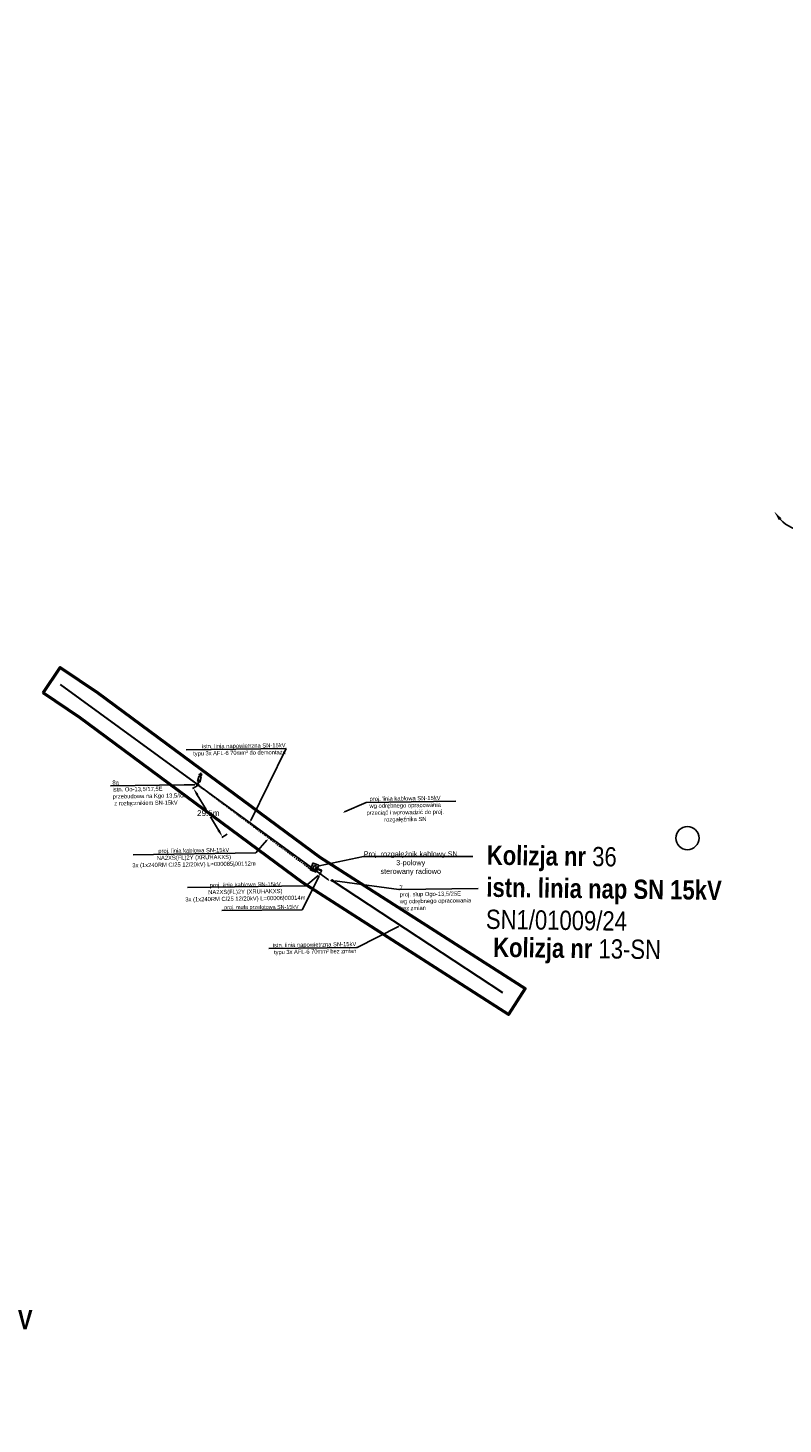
# Model space of a CAD drawing. Header units: millimetres. Extents: x 6504137 to 6515825, y 5737606 to 5784558.
# Tile 18 of 115: x 6507572 to 6507964, y 5752544 to 5753269. Entities that reach past the tile are written whole.
import ezdxf
from ezdxf import colors
from ezdxf.entities.mleader import LeaderData, LeaderLine
from ezdxf.math import Vec2, Vec3

# ---------------------------------------------------------------- set-up
doc = ezdxf.new("R2010")
doc.units = ezdxf.units.MM
doc.linetypes.add('CENTERX2', pattern=[4, 2.5, -0.5, 0.5, -0.5])
doc.linetypes.add('KRESKAKROPKA', pattern=[1, 0.5, -0.25, 0, -0.25])
for name, color, linetype in [('#Nr Działek', 6, 'Continuous'), ('- kolizja linia SN', 1, 'Continuous'), ('_-demontaż', 1, 'DEMONTAZ'), ('_Kąt załomu', 7, 'Continuous'), ('_Opisy', 7, 'Continuous')]:
    doc.layers.add(name, color=color, linetype=linetype)
for name, color, linetype, lineweight in [('-Linia kablowa SN', 1, 'KRESKAKROPKA', 30), ('_-OPISY_SN', 7, 'Continuous', 5), ('_SN', 1, 'CENTERX2', 25), ('_trasa_slupy', 1, 'Continuous', 20), ('_Zakres mapy projektowej', 4, 'Continuous', 50)]:
    doc.layers.add(name, color=color, linetype=linetype, lineweight=lineweight)
doc.layers.add('-wymiary', color=7, linetype='Continuous', lineweight=35, true_color=0x000000)
doc.layers.add('istn. linia nap.', color=7, linetype='Continuous', lineweight=0, true_color=0x000000)
doc.styles.add('Arial_Narr', font='ARIALN.TTF')
doc.styles.add('GEO-INFO', font='arial.ttf')
doc.styles.get("Standard").update_dxf_attribs({"font": 'ARIALN.TTF'})
doc.linetypes.add('DEMONTAZ', pattern='A,1,["x",Standard,S=1,R=0,X=-0.1,Y=-0.35],1', length=2)
doc.dimstyles.new('Kat załomu', dxfattribs={"dimtxt": 2.2, "dimasz": 5, "dimexe": 0.18, "dimexo": 0.0625, "dimtad": 0, "dimtih": 1, "dimtoh": 1, "dimdec": 4, "dimzin": 0, "dimdsep": 46, "dimtxsty": 'Standard', "dimcen": 0.9, "dimse1": 1, "dimse2": 1, "dimadec": 0, "dimazin": 0, "dimtfac": 1, "dimtdec": 4, "dimtofl": 0, "dimtmove": 0, "dimatfit": 3, "dimfxl": 1, "dimtolj": 1, "dimtzin": 0, "dimarcsym": 0})
doc.dimstyles.new('McRobic', dxfattribs={"dimtxt": 3, "dimasz": 4, "dimexe": 0.5, "dimexo": 0.04, "dimgap": 0.4, "dimtad": 0, "dimtih": 1, "dimtoh": 1, "dimdec": 1, "dimrnd": 0.01, "dimzin": 0, "dimdsep": 46, "dimtxsty": 'Standard', "dimcen": 0.09, "dimadec": 0, "dimazin": 0, "dimtfac": 1, "dimtdec": 1, "dimtofl": 0, "dimtmove": 0, "dimatfit": 3, "dimfxl": 1, "dimtolj": 1, "dimtzin": 0, "dimlwd": 25, "dimlwe": 25, "dimarcsym": 0})

# ---------------------------------------------------------------- blocks, each defined once
blk = doc.blocks.new('*D51')
at = {"layer": '_Kąt załomu', "color": 0, "lineweight": -2, "transparency": 16777216}
for start, end in [(317.39122, 34.19061), (224.1573, 300.96029)]:
    blk.add_arc((6507978.43, 5753029.36), 21.73, start, end, dxfattribs=at)
at = {"layer": '_Kąt załomu', "color": 0, "transparency": 16777216}
for points in [[(6507995.77, 5753041.03), (6507997.03, 5753042.12), (6507993.14, 5753045.36)], [(6507962.18, 5753013.72), (6507963.5, 5753014.74), (6507959.8, 5753018.19)]]:
    blk.add_solid(points, dxfattribs=at)
at = {"layer": 'Defpoints', "color": 0, "transparency": 16777216}
for p in [(6508199.19, 5753269.48), (6507978.43, 5753029.36), (6507980.86, 5753007.77), (6507180.93, 5752551.25)]:
    blk.add_point(p, dxfattribs=at)
at = {"layer": '_Kąt załomu', "color": 0, "transparency": 16777216, "insert": (6507992.16, 5753012.52), "char_height": 2.2, "attachment_point": 5, "rotation": 219}
blk.add_mtext('\\A1;196°', dxfattribs=at)
blk = doc.blocks.new('*D52')
at = {"layer": '_Kąt załomu', "color": 0, "lineweight": -2, "transparency": 16777216}
for start, end in [(309.15151, 17.74049), (224.14642, 292.73423)]:
    blk.add_arc((6507180.93, 5752551.25), 21.75, start, end, dxfattribs=at)
at = {"layer": '_Kąt załomu', "color": 0, "transparency": 16777216}
for points in [[(6507200.88, 5752557.53), (6507202.4, 5752558.22), (6507199.58, 5752562.43)], [(6507164.66, 5752535.59), (6507165.98, 5752536.61), (6507162.28, 5752540.07)]]:
    blk.add_solid(points, dxfattribs=at)
at = {"layer": 'Defpoints', "color": 0, "transparency": 16777216}
for p in [(6507978.43, 5753029.36), (6507180.93, 5752551.25), (6507199.94, 5752540.69), (6506461.25, 5752119.79)]:
    blk.add_point(p, dxfattribs=at)
at = {"layer": '_Kąt załomu', "color": 0, "transparency": 16777216, "insert": (6507192.11, 5752532.6), "char_height": 2.2, "attachment_point": 5, "rotation": 211}
blk.add_mtext('\\A1;180°', dxfattribs=at)
blk = doc.blocks.new('*D155')
at = {"layer": '-wymiary', "color": 0, "linetype": 'Continuous', "lineweight": 25, "transparency": 16777216}
for p, q in [((6507660.43, 5752876.01), (6507657.6, 5752874.32)), ((6507675.57, 5752850.7), (6507672.74, 5752849.01))]:
    blk.add_line(p, q, dxfattribs=at)
at = {"layer": '-wymiary', "color": 0, "lineweight": 25, "transparency": 16777216}
for p, q in [((6507660.08, 5752871.14), (6507664.63, 5752863.54)), ((6507671.11, 5752852.7), (6507666.94, 5752859.67))]:
    blk.add_line(p, q, dxfattribs=at)
at = {"layer": '-wymiary', "color": 0, "transparency": 16777216}
for points in [[(6507660.65, 5752871.48), (6507659.51, 5752870.8), (6507658.03, 5752874.57)], [(6507670.54, 5752852.36), (6507671.69, 5752853.04), (6507673.17, 5752849.27)]]:
    blk.add_solid(points, dxfattribs=at)
at = {"layer": 'Defpoints', "color": 0, "transparency": 16777216}
for p in [(6507658.03, 5752874.57), (6507660.46, 5752876.03), (6507675.6, 5752850.72)]:
    blk.add_point(p, dxfattribs=at)
at = {"layer": '-wymiary', "color": 0, "transparency": 16777216, "insert": (6507665.79, 5752861.6), "char_height": 3, "attachment_point": 5, "rotation": 0.02135, "style": 'GEO-INFO'}
blk.add_mtext('\\A1;29.5m', dxfattribs=at)
blk = doc.blocks.new('OKRAG_PELNY')
at = {"color": 0}
blk.add_lwpolyline([(0.5, 0), (0.482963, -0.12941), (0.433013, -0.25), (0.353553, -0.353553), (0.25, -0.433013), (0.12941, -0.482963), (0, -0.5), (-0.12941, -0.482963), (-0.25, -0.433013), (-0.353553, -0.353553), (-0.433013, -0.25), (-0.482963, -0.12941), (-0.5, 0), (-0.482963, 0.12941), (-0.433013, 0.25), (-0.353553, 0.353553), (-0.25, 0.433013), (-0.12941, 0.482963), (0, 0.5), (0.12941, 0.482963), (0.25, 0.433013), (0.353553, 0.353553), (0.433013, 0.25), (0.482963, 0.12941)], close=True, dxfattribs=at)
blk = doc.blocks.new('ZKSN-3pola')
at = {"layer": '_SN', "color": 116, "ltscale": 0.15, "true_color": 0x136734}
blk.add_lwpolyline([(-1, -1), (-1, 2.3), (2.8, 2.3), (2.8, -1)], close=True, dxfattribs=at)
at = {"layer": '_SN', "color": 40, "linetype": 'Continuous', "ltscale": 0.05, "true_color": 0xf8d731}
blk.add_lwpolyline([(-1, -1), (-1, 2.3), (2.8, 2.3), (2.8, -1)], close=True, dxfattribs=at)
at = {"layer": '_SN', "color": 116, "ltscale": 0.1, "true_color": 0x136734}
blk.add_lwpolyline([(0, 0.6), (-1, 0.59)], dxfattribs=at)
at = {"layer": '_SN'}
blk.add_lwpolyline([(0, 1.3), (1.8, 1.3), (1.8, 0), (0, 0)], close=True, dxfattribs=at)
at = {"layer": '_SN', "color": 40, "ltscale": 0.1, "true_color": 0xf8d731}
blk.add_lwpolyline([(2.8, 0.6), (1.8, 0.59)], dxfattribs=at)
at = {"layer": '_SN', "color": 116, "true_color": 0x136734, "insert": (-0.93, -0.74), "char_height": 0.15, "attachment_point": 1}
blk.add_mtext_dynamic_manual_height_columns('{\\fArial|b0|i0|c238|p34;Uziom otokowy}', width=3.8, gutter_width=1, heights=[0], dxfattribs=at)

msp = doc.modelspace()

# ---------------------------------------------------------------- hatches: boundary and pattern name
at = {"layer": '_SN', "transparency": 33554687}
h = msp.add_hatch(color=256, dxfattribs=at)
h.dxf.hatch_style = 1
h.paths.add_polyline_path([(6507723.72053, 5752829.51991), (6507723.50262, 5752829.28808), (6507723.56487, 5752828.97606), (6507723.7663, 5752829.21261)])

# ---------------------------------------------------------------- linework, layer by layer
at = {"layer": '#Nr Działek'}
msp.add_circle((6507914.7, 5752848.6), 6, dxfattribs=at)
at = {"layer": '- kolizja linia SN', "linetype": 'ByBlock'}
msp.add_lwpolyline([(6507660.16674, 5752878.06697), (6507660.91533, 5752880.63008), (6507662.10284, 5752880.28325), (6507661.35425, 5752877.72014)], close=True, dxfattribs=at)
for points in [[(6507660.73415, 5752877.90125), (6507661.00842, 5752878.84033), (6507660.28, 5752876.33)], [(6507661.48274, 5752880.46436), (6507661.76769, 5752881.44), (6507660.91514, 5752881.689), (6507662.659, 5752881.17968)], [(6507662.49272, 5752881.67583), (6507662.49272, 5752881.67583), (6507661.25868, 5752882.03625)], [(6507661.6108, 5752882.35691), (6507661.6108, 5752882.35691), (6507662.3036, 5752882.15457)]]:
    msp.add_lwpolyline(points, dxfattribs=at)
at = {"layer": '-Linia kablowa SN'}
for points in [[(6507721.44088, 5752832.63558), (6507721.44088, 5752832.63558), (6507721.44088, 5752832.63558), (6507721.44088, 5752832.63558), (6507721.44088, 5752832.63558), (6507721.7606, 5752832.51772), (6507721.7606, 5752832.51772), (6507721.7606, 5752832.51772), (6507721.7606, 5752832.51772), (6507721.7606, 5752832.51772), (6507721.7606, 5752832.51772), (6507721.7606, 5752832.51772), (6507721.7606, 5752832.51772), (6507721.7606, 5752832.51772), (6507721.7606, 5752832.51772), (6507721.7606, 5752832.51772), (6507721.7606, 5752832.51772), (6507721.7606, 5752832.51772), (6507721.7606, 5752832.51772), (6507721.7606, 5752832.51772), (6507721.40662, 5752831.55751), (6507721.40662, 5752831.55751), (6507721.40662, 5752831.55751), (6507721.40662, 5752831.55751), (6507721.40662, 5752831.55751), (6507718.92887, 5752832.47092), (6507718.92887, 5752832.47092), (6507718.92887, 5752832.47092), (6507718.92887, 5752832.47092), (6507718.92887, 5752832.47092), (6507718.92887, 5752832.47092), (6507718.92887, 5752832.47092), (6507718.92887, 5752832.47092), (6507718.92887, 5752832.47092), (6507718.92887, 5752832.47092), (6507718.92887, 5752832.47092), (6507718.92887, 5752832.47092), (6507718.92887, 5752832.47092), (6507718.92887, 5752832.47092), (6507718.92887, 5752832.47092), (6507718.92887, 5752832.47092), (6507718.92887, 5752832.47092), (6507718.92887, 5752832.47092), (6507718.92887, 5752832.47092), (6507718.92887, 5752832.47092), (6507718.92887, 5752832.47092), (6507718.92887, 5752832.47092), (6507718.92887, 5752832.47092), (6507718.92887, 5752832.47092), (6507718.92887, 5752832.47092), (6507718.92887, 5752832.47092), (6507718.92887, 5752832.47092), (6507718.92887, 5752832.47092), (6507718.92887, 5752832.47092), (6507718.92887, 5752832.47092), (6507718.92887, 5752832.47092), (6507718.92887, 5752832.47092), (6507718.92887, 5752832.47092), (6507660.28, 5752876.33), (6507660.28, 5752876.33), (6507660.28, 5752876.33), (6507660.28, 5752876.33), (6507660.28, 5752876.33), (6507660.28, 5752876.33), (6507660.28, 5752876.33), (6507660.28, 5752876.33), (6507660.28, 5752876.33), (6507660.28, 5752876.33), (6507660.28, 5752876.33), (6507660.28, 5752876.33), (6507660.28, 5752876.33), (6507660.28, 5752876.33), (6507660.28, 5752876.33), (6507660.28, 5752876.33), (6507660.28, 5752876.33), (6507660.28, 5752876.33), (6507660.28, 5752876.33), (6507660.28, 5752876.33), (6507660.28, 5752876.33), (6507660.28, 5752876.33), (6507660.28, 5752876.33), (6507660.28, 5752876.33), (6507660.28, 5752876.33), (6507660.28, 5752876.33), (6507660.28, 5752876.33), (6507660.28, 5752876.33), (6507660.28, 5752876.33), (6507660.28, 5752876.33), (6507660.28, 5752876.33), (6507660.28, 5752876.33), (6507660.28, 5752876.33)], [(6507721.52721, 5752832.86978), (6507721.52721, 5752832.86978), (6507721.52721, 5752832.86978), (6507721.52721, 5752832.86978), (6507721.52721, 5752832.86978), (6507721.52721, 5752832.86978), (6507721.52721, 5752832.86978), (6507721.52721, 5752832.86978), (6507721.52721, 5752832.86978), (6507721.52721, 5752832.86978), (6507721.52721, 5752832.86978), (6507721.52721, 5752832.86978), (6507721.52721, 5752832.86978), (6507721.52721, 5752832.86978), (6507721.52721, 5752832.86978), (6507721.52721, 5752832.86978), (6507721.52721, 5752832.86978), (6507721.52721, 5752832.86978), (6507721.52721, 5752832.86978), (6507721.52721, 5752832.86978), (6507724.45749, 5752831.78976), (6507724.45749, 5752831.78976), (6507724.45749, 5752831.78976), (6507724.45749, 5752831.78976), (6507724.45749, 5752831.78976), (6507724.45749, 5752831.78976), (6507724.45749, 5752831.78976), (6507724.45749, 5752831.78976), (6507724.45749, 5752831.78976), (6507724.45749, 5752831.78976), (6507724.45749, 5752831.78976), (6507724.45749, 5752831.78976), (6507724.45749, 5752831.78976), (6507724.45749, 5752831.78976), (6507724.45749, 5752831.78976), (6507724.45749, 5752831.78976), (6507724.45749, 5752831.78976), (6507724.45749, 5752831.78976), (6507724.45749, 5752831.78976), (6507724.45749, 5752831.78976), (6507724.45749, 5752831.78976), (6507724.45749, 5752831.78976), (6507724.45749, 5752831.78976), (6507724.45749, 5752831.78976), (6507724.06, 5752830.71), (6507724.06, 5752830.71), (6507724.06, 5752830.71), (6507724.06, 5752830.71), (6507724.06, 5752830.71), (6507724.06, 5752830.71), (6507724.06, 5752830.71), (6507724.06, 5752830.71), (6507724.06, 5752830.71), (6507724.06, 5752830.71), (6507724.06, 5752830.71), (6507724.06, 5752830.71), (6507724.06, 5752830.71), (6507724.06, 5752830.71), (6507724.06, 5752830.71), (6507724.06, 5752830.71), (6507724.06, 5752830.71), (6507724.06, 5752830.71), (6507724.06, 5752830.71), (6507724.06, 5752830.71), (6507724.06, 5752830.71), (6507724.06, 5752830.71), (6507724.06, 5752830.71), (6507724.06, 5752830.71), (6507723.72225, 5752829.5166), (6507723.72225, 5752829.5166), (6507723.72225, 5752829.5166), (6507723.72225, 5752829.5166), (6507723.72225, 5752829.5166)]]:
    msp.add_lwpolyline(points, dxfattribs=at)
at = {"layer": '-Linia kablowa SN', "linetype": 'ByBlock'}
msp.add_lwpolyline([(6507721.61786, 5752833.11568), (6507721.61786, 5752833.11568), (6507721.61786, 5752833.11568), (6507721.61786, 5752833.11568), (6507721.61786, 5752833.11568), (6507721.61786, 5752833.11568), (6507721.61786, 5752833.11568), (6507721.61786, 5752833.11568), (6507721.61786, 5752833.11568), (6507721.61786, 5752833.11568), (6507721.61786, 5752833.11568), (6507721.61786, 5752833.11568), (6507721.61786, 5752833.11568), (6507721.61786, 5752833.11568), (6507721.61786, 5752833.11568), (6507721.61786, 5752833.11568), (6507721.61786, 5752833.11568), (6507721.61786, 5752833.11568), (6507721.61786, 5752833.11568), (6507721.61786, 5752833.11568), (6507724.54797, 5752832.03556), (6507724.54797, 5752832.03556), (6507724.54797, 5752832.03556), (6507724.54797, 5752832.03556), (6507724.54797, 5752832.03556)], dxfattribs=at)
at = {"layer": '_-demontaż', "linetype": 'DEMONTAZ', "ltscale": 2}
msp.add_lwpolyline([(6507660.28, 5752876.33), (6507728.25695, 5752826.86242), (6507728.25695, 5752826.86242), (6507728.25695, 5752826.86242), (6507728.25695, 5752826.86242), (6507728.25695, 5752826.86242)], dxfattribs=at)
at = {"layer": '_Zakres mapy projektowej'}
msp.add_lwpolyline([(6507579.9367, 5752924.06282), (6507588.91812, 5752937.3042), (6507608.41702, 5752924.07841), (6507723.77057, 5752838.77143), (6507830.32147, 5752770.51939), (6507821.69128, 5752757.04646), (6507714.6885, 5752825.58796), (6507599.16569, 5752911.0201)], close=True, dxfattribs=at)
at = {"layer": 'istn. linia nap.', "color": 18, "linetype": 'Continuous', "lineweight": 30, "true_color": 0x000000}
for p, q in [((6507588.77306, 5752928.33414), (6507660.28, 5752876.33)), ((6507730.1, 5752826.58), (6507818.64587, 5752768.4897))]:
    msp.add_line(p, q, dxfattribs=at)

# ---------------------------------------------------------------- block references
at = {"layer": '-Linia kablowa SN', "color": 1, "lineweight": 18, "xscale": 0.7000000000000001, "yscale": 0.7000000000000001, "rotation": 269.6972132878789}
msp.add_blockref('OKRAG_PELNY', (6507660.28, 5752876.33), dxfattribs=at)
at = {"layer": '-Linia kablowa SN', "color": 1, "linetype": 'ByBlock', "lineweight": 18, "xscale": 0.7000000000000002, "yscale": 0.7000000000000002, "rotation": 218.9362351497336}
msp.add_blockref('OKRAG_PELNY', (6507730.1, 5752826.58), dxfattribs=at)
at = {"layer": '_SN', "rotation": 69.76396992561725}
msp.add_blockref('ZKSN-3pola', (6507721.30181, 5752832.25834), dxfattribs=at)

# ---------------------------------------------------------------- texts
at = {"layer": '_trasa_slupy', "insert": (6507810.54455, 5752844.82697), "char_height": 10, "width": 348.1955042, "attachment_point": 1, "rotation": 359.20502598, "style": 'Arial_Narr'}
msp.add_mtext('{\\fArial Narrow|b1|i0|c238|p34;Kolizja nr }36\\P{\\fArial Narrow|b1|i0|c238|p34;istn. linia nap SN 15kV\\P}SN1/01009/24', dxfattribs=at)
at = {"layer": '_trasa_slupy', "color": 5, "insert": (6507813.82809, 5752796.93669), "char_height": 10, "width": 348.1955042, "attachment_point": 1, "rotation": 359.20502598, "style": 'Arial_Narr'}
msp.add_mtext('{\\fArial Narrow|b1|i0|c238|p34;Kolizja nr }13-SN', dxfattribs=at)
at = {"layer": '_trasa_slupy', "color": 6, "insert": (6507452.5389, 5752621.80342), "char_height": 10, "width": 348.1955042, "attachment_point": 1, "rotation": 359.20502598, "style": 'Arial_Narr'}
msp.add_mtext('{\\fArial Narrow|b1|i0|c238|p34;\\C256;Kolizja 37\\Pistn. linia nap SN 15kV\\P\\fArial Narrow|b0|i0|c238|p34;SN1/01009/09}', dxfattribs=at)

# ---------------------------------------------------------------- dimensions: what is measured, and where the dimension line sits
at = {"layer": '-wymiary', "color": 7, "linetype": 'Continuous'}
dim = msp.add_linear_dim(base=(6507658.02614, 5752874.57362), p1=(6507675.6008, 5752850.72338), p2=(6507660.4597, 5752876.02965), angle=120.8926744, dimstyle='McRobic', override={"dimpost": 'm', "dimtxsty": 'GEO-INFO'}, dxfattribs=at)
dim.commit()
dim.dimension.update_dxf_attribs({"geometry": '*D155', "text_midpoint": (6507665.78545, 5752861.60499), "dimtype": 161, "text_rotation": 210})
at = {"layer": '_Kąt załomu'}
for base, center, p1, p2, picture, middle, turn in [((6507980.86451, 5753007.77338), (6507978.431, 5753029.365), (6508199.189, 5753269.475), (6507180.927, 5752551.247), '*D51', (6507992.15628, 5753012.52052), 219), ((6507199.93622, 5752540.68548), (6507180.927, 5752551.247), (6507978.431, 5753029.365), (6506461.251, 5752119.78799), '*D52', (6507192.10871, 5752532.59585), 211)]:
    dim = msp.add_angular_dim_3p(base=base, center=center, p1=p1, p2=p2, dimstyle='Kat załomu', dxfattribs=at)
    dim.commit()
    dim.dimension.update_dxf_attribs({"geometry": picture, "text_midpoint": middle, "text_rotation": turn})

# ---------------------------------------------------------------- leaders
at = {"layer": '_-OPISY_SN'}
ml = msp.add_multileader_mtext('Standard', dxfattribs=at)
ml.set_content('\\pxqc;{\\fArial|b0|i0|c238|p34;proj. mufa przelotowa SN-15kV}', color=256)
ml.set_leader_properties()
ml.build(insert=Vec2(0, 0))
ml.multileader.update_dxf_attribs({"text_left_attachment_type": 6, "text_right_attachment_type": 6, "dogleg_length": 0, "arrow_head_size": 0.5})
ctx = ml.context
ctx.base_point, ctx.char_height, ctx.arrow_head_size, ctx.plane_origin, ctx.plane_x_axis, ctx.plane_y_axis = Vec3(6507672.14804, 5752811.05401), 2, 0.5, Vec3(6507725.98096, 5752850.75334), Vec3(0.999981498, 0.006083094), Vec3(-0.006083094, 0.999981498)
ctx.left_attachment, ctx.right_attachment, ctx.text_align_type = 6, 6, 2
notes = []
notes.append((ctx, [(0, (1, 1, 0), (6507714.60837, 5752811.31231), (-0.999981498, -0.006083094), 0, [(0, [(6507723.52494, 5752829.2246)], 0, [])])]))
ctx.mtext.insert, ctx.mtext.text_direction, ctx.mtext.rotation, ctx.mtext.alignment, ctx.mtext.flow_direction = Vec3(6507693.36225, 5752813.80521), Vec3(0.999981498, 0.006083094), 0.006083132, 2, 5
at = {"layer": '_Opisy', "linetype": 'Continuous'}
ml = msp.add_multileader_mtext('Standard', dxfattribs=at)
ml.set_content('{\\fArial|b0|i0|c238|p34;istn. linia napowietrzna SN-15kV \\P}typu 3x AFL-6 70mm² do demontażu', color=256)
ml.set_leader_properties()
ml.build(insert=Vec2(0, 0))
ml.multileader.update_dxf_attribs({"text_left_attachment_type": 6, "text_right_attachment_type": 6, "dogleg_length": 0.36, "arrow_head_size": 1.2, "scale": 0.8})
ctx = ml.context
ctx.base_point, ctx.scale, ctx.char_height, ctx.arrow_head_size, ctx.landing_gap_size, ctx.plane_origin, ctx.plane_x_axis, ctx.plane_y_axis = Vec3(6507662.67566, 5752894.5184, 10.3), 0.8, 2.16, 1.2, 0.072, Vec3(6507674.70748, 5752721.96428, 10.3), Vec3(0.999892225, 0.014681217), Vec3(-0.014681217, 0.999892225)
ctx.left_attachment, ctx.right_attachment, ctx.text_align_type = 6, 6, 2
notes.append((ctx, [(0, (1, 1, 0), (6507706.31917, 5752895.15921, 10.3), (-0.999892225, -0.014681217), 0.288, [(0, [(6507687.2834, 5752856.67933, 10.3)], 0, [])])]))
ctx.mtext.insert, ctx.mtext.text_direction, ctx.mtext.rotation, ctx.mtext.alignment, ctx.mtext.flow_direction = Vec3(6507705.91763, 5752897.98549, 10.3), Vec3(0.999892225, 0.014681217), 0.014681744, 3, 5
ml = msp.add_multileader_mtext('Standard', dxfattribs=at)
ml.set_content('{\\fArial|b0|i0|c238|p34;8a  \\P\\C256;istn. Oo-13,5/17,5E\\Pprzebudowa na Kgo 13,5/xx\\P} z rozłącznikiem SN-15kV', color=256)
ml.set_leader_properties()
ml.build(insert=Vec2(0, 0))
ml.multileader.update_dxf_attribs({"text_left_attachment_type": 6, "text_right_attachment_type": 6, "dogleg_length": 0.36, "arrow_head_size": 1.2, "scale": 0.8})
ctx = ml.context
ctx.base_point, ctx.scale, ctx.char_height, ctx.arrow_head_size, ctx.landing_gap_size, ctx.plane_origin, ctx.plane_x_axis, ctx.plane_y_axis = Vec3(6507615.93985, 5752875.74922), 0.8, 2.16, 1.2, 0.072, Vec3(6507611.00287, 5752999.31864), Vec3(0.999892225, 0.014681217), Vec3(-0.014681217, 0.999892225)
ctx.left_attachment, ctx.right_attachment = 6, 6
notes.append((ctx, [(0, (1, 1, 0), (6507653.55633, 5752876.30154), (-0.999892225, -0.014681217), 0.288, [(0, [(6507659.93, 5752876.33185)], 0, [])])]))
ctx.mtext.insert, ctx.mtext.text_direction, ctx.mtext.rotation, ctx.mtext.flow_direction = Vec3(6507615.97081, 5752878.54501), Vec3(0.999892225, 0.014681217), 0.014681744, 5
ml = msp.add_multileader_mtext('Standard', dxfattribs=at)
ml.set_content('\\pxqc;{\\fArial|b0|i0|c238|p34;proj. linia kablowa SN-15kV \\P\\C256;wg odrębnego opracowania\\Pprzeciąć i wprowadzić do proj.\\Prozgałęźnika SN }', color=256)
ml.set_leader_properties()
ml.build(insert=Vec2(0, 0))
ml.multileader.update_dxf_attribs({"text_left_attachment_type": 6, "text_right_attachment_type": 6, "dogleg_length": 0.36, "arrow_head_size": 1.2, "scale": 0.8})
ctx = ml.context
ctx.base_point, ctx.scale, ctx.char_height, ctx.arrow_head_size, ctx.landing_gap_size, ctx.plane_origin, ctx.plane_x_axis, ctx.plane_y_axis = Vec3(6507748.05475, 5752867.20287, 10.3), 0.8, 2.16, 1.2, 0.072, Vec3(6507765.57211, 5753017.15876, 10.3), Vec3(0.999892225, 0.014681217), Vec3(-0.014681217, 0.999892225)
ctx.left_attachment, ctx.right_attachment = 6, 6
notes.append((ctx, [(1, (1, 1, 0), (6507747.76678, 5752867.19864, 10.3), (0.999892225, 0.014681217), 0.288, [(1, [(6507735.42401, 5752861.74856, 10.3)], 0, [])])]))
ctx.mtext.insert, ctx.mtext.text_direction, ctx.mtext.rotation, ctx.mtext.alignment, ctx.mtext.flow_direction = Vec3(6507767.97756, 5752870.32756, 10.3), Vec3(0.999892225, 0.014681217), 0.014681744, 2, 5
ml = msp.add_multileader_mtext('Standard', dxfattribs=at)
ml.set_content('\\pxqc;{\\fArial|b0|i0|c238|p34;proj. linia kablowa SN-15kV \\PNA2XS(FL)2Y (XRUHAKXS)\\P\\C256;3x (1x240RM C/25 12/20kV) L=000085|00112m }', color=256)
ml.set_leader_properties()
ml.build(insert=Vec2(0, 0))
ml.multileader.update_dxf_attribs({"text_left_attachment_type": 6, "text_right_attachment_type": 6, "dogleg_length": 0.36, "arrow_head_size": 1.2, "scale": 0.8})
ctx = ml.context
ctx.base_point, ctx.scale, ctx.char_height, ctx.arrow_head_size, ctx.landing_gap_size, ctx.plane_origin, ctx.plane_x_axis, ctx.plane_y_axis = Vec3(6507626.31115, 5752839.98818, 10.3), 0.8, 2.16, 1.2, 0.072, Vec3(6507640.00162, 5752975.7759, 10.3), Vec3(0.999892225, 0.014681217), Vec3(-0.014681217, 0.999892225)
ctx.left_attachment, ctx.right_attachment = 6, 6
notes.append((ctx, [(1, (1, 1, 0), (6507690.524, 5752840.931, 10.3), (-0.999892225, -0.014681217), 0.288, [(1, [(6507696.99612, 5752848.38483, 10.3)], 0, [])])]))
ctx.mtext.insert, ctx.mtext.text_direction, ctx.mtext.rotation, ctx.mtext.alignment, ctx.mtext.flow_direction = Vec3(6507658.23201, 5752843.28904, 10.3), Vec3(0.999892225, 0.014681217), 0.014681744, 2, 5
ml = msp.add_multileader_mtext('Standard', dxfattribs=at)
ml.set_content('\\pxqc;{\\fArial|b0|i0|c238|p34;Proj. rozgałęźnik kablowy SN\\P3-polowy\\Psterowany radiowo\\P }', color=256)
ml.set_leader_properties()
ml.build(insert=Vec2(0, 0))
ml.multileader.update_dxf_attribs({"text_left_attachment_type": 6, "text_right_attachment_type": 6, "dogleg_length": 0.36, "arrow_head_size": 1.5})
ctx = ml.context
ctx.base_point, ctx.char_height, ctx.arrow_head_size, ctx.landing_gap_size, ctx.plane_origin = Vec3(6507746.73776, 5752839.0036, 41.2), 2.7, 1.5, 0.09, Vec3(6507876.29623, 5752733.70764, 41.2)
ctx.left_attachment, ctx.right_attachment, ctx.text_align_type = 6, 6, 2
notes.append((ctx, [(0, (1, 1, 0), (6507746.37776, 5752839.0036, 41.2), (1, 0), 0.36, [(0, [(6507721.92441, 5752833.94723, 41.2)], 0, [])])]))
ctx.mtext.insert, ctx.mtext.alignment, ctx.mtext.flow_direction = Vec3(6507770.95003, 5752841.75149, 41.2), 2, 5
ml = msp.add_multileader_mtext('Standard', dxfattribs=at)
ml.set_content('\\pxqc;{\\fArial|b0|i0|c238|p34;proj. linia kablowa SN-15kV \\PNA2XS(FL)2Y (XRUHAKXS)\\P\\C256;3x (1x240RM C/25 12/20kV) L=00006|00014m\\P }', color=256)
ml.set_leader_properties()
ml.build(insert=Vec2(0, 0))
ml.multileader.update_dxf_attribs({"text_left_attachment_type": 6, "text_right_attachment_type": 6, "dogleg_length": 0.36, "arrow_head_size": 1.2, "scale": 0.8})
ctx = ml.context
ctx.base_point, ctx.scale, ctx.char_height, ctx.arrow_head_size, ctx.landing_gap_size, ctx.plane_origin, ctx.plane_x_axis, ctx.plane_y_axis = Vec3(6507653.85344, 5752822.86721, 10.3), 0.8, 2.16, 1.2, 0.072, Vec3(6507620.05494, 5752949.92254, 10.3), Vec3(0.999892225, 0.014681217), Vec3(-0.014681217, 0.999892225)
ctx.left_attachment, ctx.right_attachment = 6, 6
notes.append((ctx, [(1, (1, 1, 0), (6507716.38828, 5752823.7854, 10.3), (-0.999892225, -0.014681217), 0.288, [(1, [(6507723.835, 5752829.915, 10.3)], 0, [])])]))
ctx.mtext.insert, ctx.mtext.text_direction, ctx.mtext.rotation, ctx.mtext.alignment, ctx.mtext.flow_direction = Vec3(6507684.9446, 5752825.52226, 10.3), Vec3(0.999892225, 0.014681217), 0.014681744, 2, 5
ml = msp.add_multileader_mtext('Standard', dxfattribs=at)
ml.set_content('{\\fArial|b0|i0|c238|p34;7       \\P\\C256;proj. słup Ogo-13,5/25E \\Pwg odrębnego opracowania \\P}bez zmian', color=256)
ml.set_leader_properties()
ml.build(insert=Vec2(0, 0))
ml.multileader.update_dxf_attribs({"text_left_attachment_type": 6, "text_right_attachment_type": 6, "dogleg_length": 0.36, "arrow_head_size": 1.2, "scale": 0.8})
ctx = ml.context
ctx.base_point, ctx.scale, ctx.char_height, ctx.arrow_head_size, ctx.landing_gap_size, ctx.plane_origin, ctx.plane_x_axis, ctx.plane_y_axis = Vec3(6507765.07663, 5752821.8603), 0.8, 2.16, 1.2, 0.072, Vec3(6507596.85838, 5752945.1526), Vec3(0.999892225, 0.014681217), Vec3(-0.014681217, 0.999892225)
ctx.left_attachment, ctx.right_attachment = 6, 6
notes.append((ctx, [(0, (1, 1, 0), (6507764.78866, 5752821.85608), (0.999892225, 0.014681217), 0.288, [(0, [(6507730.31172, 5752826.57221)], 0, [])])]))
ctx.mtext.insert, ctx.mtext.text_direction, ctx.mtext.rotation, ctx.mtext.flow_direction = Vec3(6507765.11639, 5752824.05649), Vec3(0.999892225, 0.014681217), 0.014681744, 5
ml = msp.add_multileader_mtext('Standard', dxfattribs=at)
ml.set_content('{\\fArial|b0|i0|c238|p34;istn. linia napowietrzna SN-15kV \\P}typu 3x AFL-6 70mm² bez zmian', color=256)
ml.set_leader_properties()
ml.build(insert=Vec2(0, 0))
ml.multileader.update_dxf_attribs({"text_left_attachment_type": 6, "text_right_attachment_type": 6, "dogleg_length": 0.36, "arrow_head_size": 1.2, "scale": 0.8})
ctx = ml.context
ctx.base_point, ctx.scale, ctx.char_height, ctx.arrow_head_size, ctx.landing_gap_size, ctx.plane_origin, ctx.plane_x_axis, ctx.plane_y_axis = Vec3(6507699.40841, 5752791.22737, 10.3), 0.8, 2.16, 1.2, 0.072, Vec3(6507711.44022, 5752618.67325, 10.3), Vec3(0.999892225, 0.014681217), Vec3(-0.014681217, 0.999892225)
ctx.left_attachment, ctx.right_attachment, ctx.text_align_type = 6, 6, 2
notes.append((ctx, [(0, (1, 1, 0), (6507743.05191, 5752791.86818, 10.3), (-0.999892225, -0.014681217), 0.288, [(0, [(6507765.59868, 5752803.29118, 10.3)], 0, [])])]))
ctx.mtext.insert, ctx.mtext.text_direction, ctx.mtext.rotation, ctx.mtext.alignment, ctx.mtext.flow_direction = Vec3(6507742.65038, 5752794.69445, 10.3), Vec3(0.999892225, 0.014681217), 0.014681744, 3, 5
for ctx, leaders in notes:
    for number, flags, end, landing, length, lines in leaders:
        leader = LeaderData()
        leader.index, (leader.has_last_leader_line, leader.has_dogleg_vector, leader.attachment_direction) = number, flags
        leader.last_leader_point, leader.dogleg_vector, leader.dogleg_length = Vec3(end), Vec3(landing), length
        for number, points, colour, breaks in lines:
            line = LeaderLine()
            line.index, line.vertices, line.color, line.breaks = number, Vec3.list(points), colors.encode_raw_color(colour), breaks
            leader.lines.append(line)
        ctx.leaders.append(leader)

doc.saveas('drawing.dxf')
